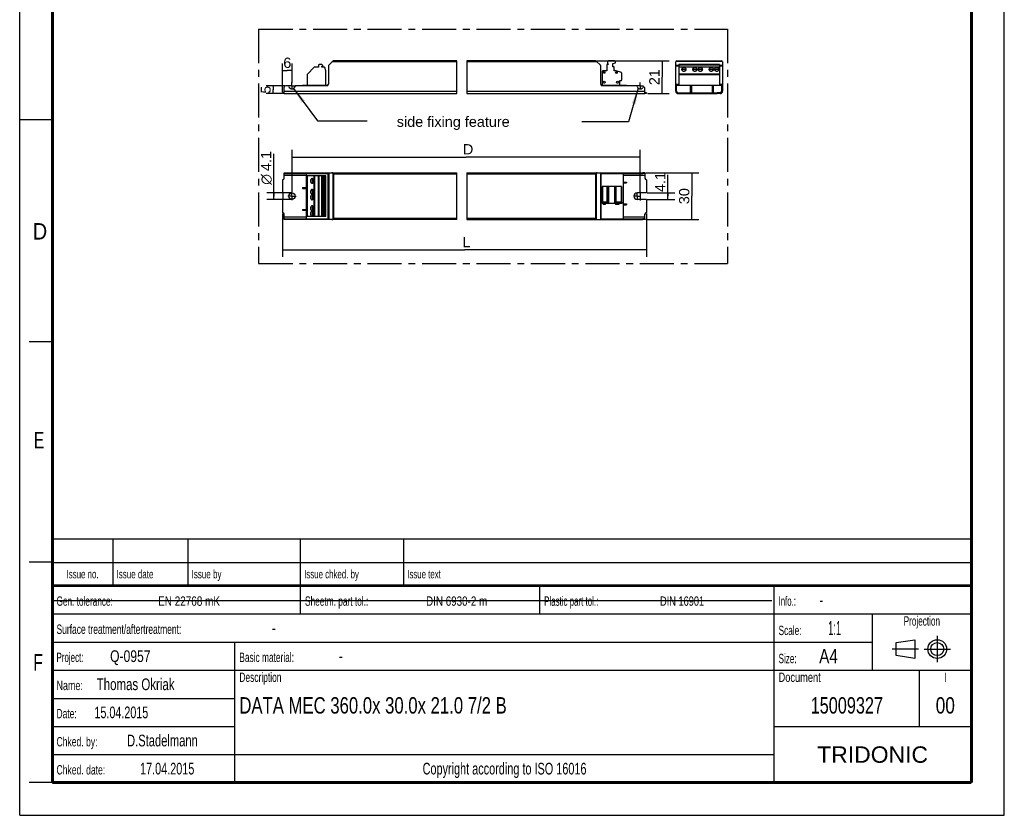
# Model space of a CAD drawing. Header units: millimetres. Extents: x 0 to 210, y 0 to 297.
# Tile 1 of 2: x 0 to 210, y 0 to 170. Entities that reach past the tile are written whole.
import ezdxf
from ezdxf.enums import TextEntityAlignment as Align

# ---------------------------------------------------------------- set-up
doc = ezdxf.new("R2010")
doc.units = ezdxf.units.MM
doc.header["$LTSCALE"] = 19.36
doc.linetypes.add('CENTER', pattern=[0.6, 0.375, -0.075, 0.075, -0.075])
doc.layers.get('0').update_dxf_attribs({"linetype": 'CONTINUOUS'})
for name, color, linetype in [('DEFAULT_1', 7, 'CENTER'), ('Z_AXIS', 7, 'CONTINUOUS'), ('Z_DIM_2D', 7, 'CONTINUOUS'), ('Z_NOTICE', 7, 'CONTINUOUS')]:
    doc.layers.add(name, color=color, linetype=linetype)
doc.styles.get("Standard").update_dxf_attribs({"font": 'txt', "width": 0.7})
doc.styles.add('TEXTSTYLE_2', font='txt', dxfattribs={"width": 0.75})
doc.styles.add('TEXTSTYLE_3', font='helveticaneueltw1g-ltcn.otf')
doc.styles.add('TEXTSTYLE_4', font='gdt', dxfattribs={"width": 0.7})
doc.styles.add('TEXTSTYLE_5', font='arial.ttf')
doc.dimstyles.new('DIMSTYLE_1', dxfattribs={"dimtxt": 2.2, "dimasz": 3.5, "dimexe": 1.5, "dimexo": 0, "dimgap": 0.55, "dimtad": 1, "dimdec": 1, "dimlfac": 3, "dimdsep": 46, "dimtxsty": 'TEXTSTYLE_3', "dimblk": '_FILLED', "dimblk1": '_FILLED', "dimblk2": '_FILLED', "dimcen": 0.09, "dimclrt": 5, "dimadec": 0, "dimazin": 0, "dimtp": 0.1, "dimtm": 0.1, "dimtfac": 1, "dimtdec": 1, "dimtofl": 0, "dimtmove": 0, "dimatfit": 3, "dimldrblk": '_FILLED', "dimfxl": 1, "dimtolj": 1, "dimarcsym": 0})
doc.dimstyles.new('DIMSTYLE_2', dxfattribs={"dimtxt": 2.2, "dimasz": 3.5, "dimexe": 1.5, "dimexo": 0, "dimgap": 0.55, "dimtad": 1, "dimdec": 1, "dimlfac": 3, "dimdsep": 46, "dimtxsty": 'TEXTSTYLE_3', "dimblk": '_FILLED', "dimblk1": '_FILLED', "dimblk2": '_FILLED', "dimcen": 0.09, "dimclrt": 5, "dimadec": 0, "dimazin": 0, "dimtp": 0.2, "dimtm": 0.2, "dimtfac": 1, "dimtdec": 1, "dimtofl": 0, "dimtmove": 0, "dimatfit": 3, "dimldrblk": '_FILLED', "dimfxl": 1, "dimtolj": 1, "dimarcsym": 0})
doc.dimstyles.new('DIMSTYLE_3', dxfattribs={"dimtxt": 2.2, "dimasz": 3.5, "dimexe": 1.5, "dimexo": 0, "dimgap": 0.55, "dimtad": 1, "dimdec": 1, "dimlfac": 3, "dimdsep": 46, "dimtxsty": 'TEXTSTYLE_3', "dimblk": '_FILLED', "dimblk1": '_FILLED', "dimblk2": '_FILLED', "dimcen": 0.09, "dimclrt": 5, "dimadec": 0, "dimazin": 0, "dimtp": 0.5, "dimtm": 0.5, "dimtfac": 1, "dimtdec": 1, "dimtofl": 0, "dimtmove": 0, "dimatfit": 3, "dimldrblk": '_FILLED', "dimfxl": 1, "dimtolj": 1, "dimarcsym": 0})
doc.dimstyles.new('DIMSTYLE_4', dxfattribs={"dimtxt": 2.1, "dimasz": 3.5, "dimexe": 1.5, "dimexo": 0, "dimgap": 0.525, "dimtad": 1, "dimdec": 1, "dimlfac": 3, "dimdsep": 46, "dimtxsty": 'TEXTSTYLE_3', "dimblk": '_FILLED', "dimblk1": '_FILLED', "dimblk2": '_FILLED', "dimcen": 0.09, "dimclrt": 5, "dimadec": 0, "dimazin": 0, "dimtp": 0.1, "dimtm": 0.1, "dimtfac": 1, "dimtdec": 1, "dimtofl": 0, "dimtmove": 0, "dimatfit": 3, "dimldrblk": '_FILLED', "dimfxl": 1, "dimtolj": 1, "dimarcsym": 0})
doc.dimstyles.get("Standard").update_dxf_attribs({"dimtxt": 3.5, "dimasz": 3.5, "dimexe": 1.5, "dimexo": 0, "dimtad": 1, "dimdec": 3, "dimdsep": 46, "dimtxsty": 'STANDARD', "dimblk": '_FILLED', "dimblk1": '_FILLED', "dimblk2": '_FILLED', "dimcen": 0.09, "dimclrt": 5, "dimadec": 0, "dimazin": 0, "dimtol": 1, "dimtp": 0.001, "dimtm": 0.001, "dimtfac": 1, "dimtdec": 3, "dimtofl": 0, "dimtmove": 0, "dimatfit": 3, "dimldrblk": '_FILLED', "dimfxl": 1, "dimtolj": 1, "dimarcsym": 0})

# ---------------------------------------------------------------- blocks, each defined once
blk = doc.blocks.new('SYMBOL_2_BL0', base_point=(192.31, 35.47))
at = {"color": 2, "linetype": 'CONTINUOUS'}
for p, q in [((186.91, 36.87), (190.91, 37.47)), ((186.91, 34.07), (186.91, 36.87)), ((190.91, 37.47), (190.91, 33.47)), ((190.91, 33.47), (186.91, 34.07))]:
    blk.add_line(p, q, dxfattribs=at)
for radius in [2, 1.4]:
    blk.add_circle((195.71, 35.47), radius, dxfattribs=at)
at = {"layer": 'DEFAULT_1', "color": 2, "linetype": 'CENTER'}
for p, q in [((195.71, 38.27), (195.71, 32.67)), ((191.71, 35.47), (186.11, 35.47)), ((192.91, 35.47), (198.5, 35.47))]:
    blk.add_line(p, q, dxfattribs=at)
blk = doc.blocks.new('*D0')
at = {"layer": 'Z_DIM_2D', "color": 2, "linetype": 'CONTINUOUS'}
for p, q in [((138.26, 132.11), (138.26, 136.68)), ((133.84, 132.79), (139.76, 132.79)), ((138.26, 132.79), (138.26, 132.11)), ((133.81, 131.43), (139.76, 131.43)), ((138.26, 131.43), (138.26, 132.11))]:
    blk.add_line(p, q, dxfattribs=at)
at = {"layer": 'Z_DIM_2D', "color": 5, "linetype": 'CONTINUOUS', "style": 'TEXTSTYLE_3'}
blk.add_text('4.1', height=2.2, rotation=90, dxfattribs=at).set_placement((137.71, 132.99))
blk = doc.blocks.new('_FILLED')
at = {"color": 0, "linetype": 'BYBLOCK'}
blk.add_solid([(0, 0), (-1, 0.125), (-1, -0.125)], dxfattribs=at)
blk = doc.blocks.new('_NONE')
blk = doc.blocks.new('*D1')
at = {"layer": 'Z_DIM_2D', "color": 2, "linetype": 'CONTINUOUS'}
for p, q in [((54.2, 132.11), (54.2, 141.17)), ((58.08, 132.79), (52.7, 132.79)), ((54.2, 132.79), (54.2, 132.11)), ((58.08, 131.43), (52.7, 131.43)), ((54.2, 131.43), (54.2, 132.11))]:
    blk.add_line(p, q, dxfattribs=at)
at = {"layer": 'Z_DIM_2D', "color": 5, "linetype": 'CONTINUOUS'}
for s, style, p in [('4.1', 'TEXTSTYLE_3', (53.65, 137.47)), ('n', 'TEXTSTYLE_4', (53.65, 134.54))]:
    blk.add_text(s, height=2.2, rotation=90, dxfattribs=dict(at, style=style)).set_placement(p)
blk = doc.blocks.new('*D2')
at = {"layer": 'Z_DIM_2D', "color": 2, "linetype": 'CONTINUOUS'}
for p, q in [((123.06, 161), (138.51, 161)), ((137.01, 161), (137.01, 157.5)), ((137.01, 154), (137.01, 157.5)), ((133.98, 154), (138.51, 154))]:
    blk.add_line(p, q, dxfattribs=at)
at = {"layer": 'Z_DIM_2D', "color": 5, "linetype": 'CONTINUOUS', "style": 'TEXTSTYLE_3'}
blk.add_text('21', height=2.2, rotation=90, dxfattribs=at).set_placement((136.46, 157.5), align=Align.CENTER)
blk = doc.blocks.new('*D3')
at = {"layer": 'Z_DIM_2D', "color": 2, "linetype": 'CONTINUOUS'}
for p, q in [((56.08, 154.27), (56.08, 160.42)), ((58.08, 156.32), (58.08, 160.42)), ((56.08, 158.92), (57.08, 158.92)), ((58.08, 158.92), (57.08, 158.92))]:
    blk.add_line(p, q, dxfattribs=at)
at = {"layer": 'Z_DIM_2D', "color": 5, "linetype": 'CONTINUOUS', "style": 'TEXTSTYLE_3'}
blk.add_text('6', height=2.2, dxfattribs=at).set_placement((57.08, 159.47), align=Align.CENTER)
blk = doc.blocks.new('*D4')
at = {"layer": 'Z_DIM_2D', "color": 2, "linetype": 'CONTINUOUS'}
for p, q in [((56.08, 128.38), (56.08, 121.22)), ((133.68, 128.38), (133.68, 121.22)), ((56.08, 121.22), (56.08, 119.17)), ((56.08, 120.67), (94.88, 120.67)), ((133.68, 120.67), (94.88, 120.67)), ((133.68, 121.22), (133.68, 119.17))]:
    blk.add_line(p, q, dxfattribs=at)
at = {"layer": 'Z_DIM_2D', "color": 5, "linetype": 'CONTINUOUS', "style": 'TEXTSTYLE_3'}
blk.add_text(' L', height=2.2, dxfattribs=at).set_placement((94.88, 121.22), align=Align.CENTER)
blk = doc.blocks.new('*D5')
at = {"layer": 'Z_DIM_2D', "color": 2, "linetype": 'CONTINUOUS'}
for p, q in [((133.52, 137.11), (144.87, 137.11)), ((143.37, 137.11), (143.37, 132.11)), ((143.37, 127.11), (143.37, 132.11)), ((133.51, 127.11), (144.87, 127.11))]:
    blk.add_line(p, q, dxfattribs=at)
at = {"layer": 'Z_DIM_2D', "color": 5, "linetype": 'CONTINUOUS', "style": 'TEXTSTYLE_3'}
blk.add_text('30', height=2.2, rotation=90, dxfattribs=at).set_placement((142.82, 132.11), align=Align.CENTER)
blk = doc.blocks.new('*D6')
at = {"layer": 'Z_DIM_2D', "color": 2, "linetype": 'CONTINUOUS'}
for p, q in [((58.08, 141.01), (58.08, 141.96)), ((58.08, 132.99), (58.08, 141.01)), ((132.35, 141.01), (132.35, 141.96)), ((132.35, 133.03), (132.35, 141.01)), ((58.08, 140.46), (95.21, 140.46)), ((132.35, 140.46), (95.21, 140.46))]:
    blk.add_line(p, q, dxfattribs=at)
at = {"layer": 'Z_DIM_2D', "color": 5, "linetype": 'CONTINUOUS', "style": 'TEXTSTYLE_3'}
blk.add_text(' D', height=2.2, dxfattribs=at).set_placement((95.21, 141.01), align=Align.CENTER)
blk = doc.blocks.new('*D7')
at = {"layer": 'Z_DIM_2D', "color": 2, "linetype": 'CONTINUOUS'}
for p, q in [((56.55, 155.67), (52.56, 155.67)), ((54.06, 155.67), (54.06, 154.83)), ((55.94, 154), (52.56, 154)), ((54.06, 154), (54.06, 154.83))]:
    blk.add_line(p, q, dxfattribs=at)
at = {"layer": 'Z_DIM_2D', "color": 5, "linetype": 'CONTINUOUS', "style": 'TEXTSTYLE_3'}
blk.add_text('5', height=2.1, rotation=90, dxfattribs=at).set_placement((53.53, 154.83), align=Align.CENTER)

msp = doc.modelspace()

# ---------------------------------------------------------------- linework, layer by layer
at = {"color": 2, "linetype": 'CONTINUOUS'}
for p, q in [((0, 0), (0, 297)), ((210, 0), (210, 297)), ((93.225, 154), (93.225, 161)), ((95.335, 161), (95.335, 154)), ((0, 148.5), (7, 148.5)), ((93.225, 127.108), (93.225, 137.108)), ((95.335, 137.108), (95.335, 127.108)), ((7, 101), (2, 101)), ((6.914, 48.96), (6.914, 58.96)), ((6.914, 58.96), (202.914, 58.96)), ((19.914, 48.96), (19.914, 58.96)), ((35.914, 48.96), (35.914, 58.96)), ((59.914, 48.96), (59.914, 58.96)), ((81.914, 48.96), (81.914, 58.96)), ((202.914, 48.96), (202.914, 58.96)), ((7, 54), (2, 54)), ((6.914, 53.96), (202.914, 53.96)), ((6.914, 6.96), (6.914, 48.96)), ((6.914, 48.96), (202.914, 48.96)), ((6.914, 48.96), (202.914, 48.96)), ((59.914, 42.96), (59.914, 48.96)), ((110.914, 42.96), (110.914, 48.96)), ((160.914, 6.96), (160.914, 48.96)), ((202.914, 6.96), (202.914, 48.96)), ((6.914, 42.96), (202.914, 42.96)), ((181.914, 30.96), (181.914, 42.96)), ((6.914, 36.96), (181.914, 36.96)), ((45.914, 6.96), (45.914, 36.96)), ((6.914, 30.96), (202.914, 30.96)), ((191.914, 18.96), (191.914, 30.96)), ((6.914, 24.96), (45.914, 24.96)), ((6.914, 18.96), (45.914, 18.96)), ((160.914, 18.96), (202.914, 18.96)), ((6.914, 12.96), (160.914, 12.96)), ((7, 7), (2, 7)), ((6.914, 6.96), (202.914, 6.96)), ((0, 0), (210, 0))]:
    msp.add_line(p, q, dxfattribs=at)
at = {"color": 7, "linetype": 'CONTINUOUS'}
for p, q in [((65.842, 159.903), (65.842, 156)), ((65.91, 160.068), (66.774, 160.932)), ((93.225, 161), (66.939, 161)), ((122.819, 161), (95.335, 161)), ((122.984, 160.932), (123.847, 160.068)), ((123.915, 156), (123.915, 159.903)), ((139.917, 154.533), (139.917, 160.767)), ((140.15, 161), (149.684, 161)), ((149.917, 160.767), (149.917, 154.533)), ((57.259, 155.667), (56.742, 155.667)), ((65.509, 155.667), (58.892, 155.667)), ((60.325, 155.7), (60.325, 155.667)), ((60.392, 155.767), (61.075, 155.767)), ((61.075, 155.817), (61.075, 155.667)), ((61.075, 155.817), (65.787, 155.817)), ((123.97, 155.817), (128.682, 155.817)), ((131.532, 155.667), (124.249, 155.667)), ((128.682, 155.817), (128.682, 155.667)), ((128.682, 155.767), (129.365, 155.767)), ((129.432, 155.667), (129.432, 155.7)), ((139.917, 155.667), (140.084, 155.667)), ((140.084, 154.533), (140.084, 155.817)), ((140.084, 155.817), (149.75, 155.817)), ((143.084, 154.167), (143.084, 155.767)), ((143.084, 155.767), (143.25, 155.767)), ((143.25, 155.767), (143.25, 154.167)), ((147.75, 155.767), (147.917, 155.767)), ((147.75, 154.167), (147.75, 155.767)), ((147.917, 155.767), (147.917, 154.167)), ((149.75, 154.533), (149.75, 155.817)), ((149.75, 155.667), (149.917, 155.667)), ((56.409, 154), (56.409, 155.333)), ((56.409, 154), (93.225, 154)), ((95.335, 154), (133.349, 154)), ((133.349, 154), (133.349, 155.089)), ((140.45, 154.167), (141.084, 154.167)), ((140.45, 154), (141.084, 154)), ((149.384, 154.167), (148.75, 154.167)), ((149.384, 154), (148.75, 154)), ((56.409, 135.942), (56.409, 137.108)), ((56.409, 137.108), (93.225, 137.108)), ((56.409, 136.942), (65.787, 136.942)), ((61.075, 136.942), (61.075, 127.275)), ((65.787, 127.275), (65.787, 136.942)), ((65.842, 137.108), (65.842, 127.108)), ((95.335, 137.108), (132.871, 137.108)), ((123.915, 137.108), (123.915, 127.108)), ((123.97, 136.942), (132.871, 136.942)), ((123.97, 136.942), (123.97, 127.275)), ((128.682, 136.942), (128.682, 127.275)), ((133.349, 136.942), (133.349, 135.942)), ((128.682, 135.108), (129.432, 135.108)), ((128.682, 134.942), (129.432, 134.942)), ((129.432, 135.108), (129.432, 134.942)), ((60.325, 133.942), (60.325, 133.775)), ((60.325, 133.942), (61.075, 133.942)), ((60.325, 133.775), (61.075, 133.775)), ((128.682, 130.442), (129.432, 130.442)), ((128.682, 130.275), (129.432, 130.275)), ((129.432, 130.442), (129.432, 130.275)), ((56.409, 127.108), (56.409, 128.275)), ((60.325, 129.275), (60.325, 129.108)), ((60.325, 129.275), (61.075, 129.275)), ((60.325, 129.108), (61.075, 129.108)), ((133.349, 127.275), (133.349, 128.275)), ((56.409, 127.275), (65.787, 127.275)), ((93.225, 127.108), (56.409, 127.108)), ((95.335, 127.108), (132.871, 127.108)), ((123.97, 127.275), (132.871, 127.275)), ((7.1, 45.829), (160.431, 45.819))]:
    msp.add_line(p, q, dxfattribs=at)
at = {"color": 9, "linetype": 'CONTINUOUS'}
for p, q in [((93.225, 160.767), (66.609, 160.767)), ((123.149, 160.767), (95.335, 160.767)), ((139.917, 160.068), (140.584, 160.068)), ((139.917, 159.903), (140.584, 159.903)), ((139.985, 160.932), (149.849, 160.932)), ((149.25, 160.068), (149.917, 160.068)), ((149.25, 159.903), (149.917, 159.903)), ((139.917, 156), (140.584, 156)), ((143.084, 155.7), (143.25, 155.7)), ((147.75, 155.7), (147.917, 155.7)), ((149.25, 156), (149.917, 156)), ((56.409, 154.533), (93.225, 154.533)), ((95.335, 154.533), (133.349, 154.533)), ((139.917, 155.333), (140.084, 155.333)), ((149.75, 155.333), (149.917, 155.333)), ((56.409, 136.575), (61.075, 136.575)), ((56.742, 137.108), (56.742, 136.942)), ((57.259, 136.942), (57.259, 137.108)), ((57.422, 136.942), (57.422, 137.108)), ((58.729, 137.108), (58.729, 136.942)), ((58.892, 137.108), (58.892, 136.942)), ((65.509, 137.108), (65.509, 136.942)), ((65.91, 137.108), (65.91, 127.108)), ((66.774, 137.04), (66.774, 127.177)), ((66.939, 136.875), (66.939, 127.342)), ((66.939, 136.875), (93.225, 136.875)), ((95.335, 136.875), (122.819, 136.875)), ((122.819, 136.875), (122.819, 127.342)), ((122.984, 137.04), (122.984, 127.177)), ((123.847, 137.108), (123.847, 127.108)), ((124.249, 136.942), (124.249, 137.108)), ((128.682, 136.575), (133.349, 136.575)), ((131.532, 136.942), (131.532, 137.108)), ((131.696, 136.942), (131.696, 137.108)), ((129.365, 135.108), (129.365, 134.942)), ((60.392, 133.942), (60.392, 133.775)), ((129.365, 130.442), (129.365, 130.275)), ((60.392, 129.275), (60.392, 129.108)), ((61.075, 127.642), (56.409, 127.642)), ((56.742, 127.275), (56.742, 127.108)), ((57.259, 127.108), (57.259, 127.275)), ((57.422, 127.108), (57.422, 127.275)), ((58.729, 127.275), (58.729, 127.108)), ((58.892, 127.275), (58.892, 127.108)), ((65.509, 127.275), (65.509, 127.108)), ((93.225, 127.342), (66.939, 127.342)), ((122.819, 127.342), (95.335, 127.342)), ((124.249, 127.108), (124.249, 127.275)), ((133.349, 127.642), (128.682, 127.642)), ((131.532, 127.108), (131.532, 127.275)), ((131.696, 127.108), (131.696, 127.275))]:
    msp.add_line(p, q, dxfattribs=at)
at = {"color": 7, "linetype": 'CONTINUOUS'}
for points, const_width in [([(7, 7), (7, 290)], 0.7), ([(203, 7), (203, 290)], 0.7), ([(7, 49), (203, 49)], 0.5), ([(7, 7), (203, 7)], 0.7)]:
    msp.add_lwpolyline(points, dxfattribs=dict(at, const_width=const_width))
for points in [[(66.774, 137.04), (66.753, 137.059), (66.729, 137.075), (66.702, 137.089), (66.673, 137.099), (66.642, 137.106), (66.609, 137.108)], [(66.825, 136.989), (66.798, 137.015), (66.774, 137.04)], [(66.939, 136.875), (66.91, 136.904), (66.881, 136.933), (66.825, 136.989)], [(122.933, 136.989), (122.877, 136.933), (122.848, 136.904), (122.819, 136.875)], [(122.984, 137.04), (122.959, 137.015), (122.933, 136.989)], [(123.149, 137.108), (123.116, 137.106), (123.085, 137.099), (123.055, 137.089), (123.029, 137.075), (123.005, 137.059), (122.984, 137.04)], [(66.609, 127.108), (66.642, 127.111), (66.673, 127.117), (66.702, 127.128), (66.729, 127.142), (66.753, 127.158), (66.774, 127.177)], [(66.825, 127.228), (66.799, 127.201), (66.774, 127.177)], [(66.939, 127.342), (66.91, 127.313), (66.881, 127.284), (66.825, 127.228)], [(122.819, 127.342), (122.848, 127.313), (122.877, 127.284), (122.933, 127.228)], [(122.933, 127.228), (122.959, 127.202), (122.984, 127.177)], [(122.984, 127.177), (123.005, 127.158), (123.029, 127.142), (123.055, 127.128), (123.085, 127.117), (123.116, 127.111), (123.149, 127.108)]]:
    msp.add_lwpolyline(points, dxfattribs=at)
for centre, radius, start, end in [((66.075, 159.903), 0.233, 135, 180), ((66.939, 160.767), 0.233, 90, 135), ((122.819, 160.767), 0.233, 45, 90), ((123.682, 159.903), 0.233, 0, 45), ((140.15, 160.767), 0.233, 90, 180), ((149.684, 160.767), 0.233, 0, 90), ((56.742, 155.333), 0.333, 90, 180), ((57.259, 155.5), 0.167, 11.53696, 90), ((58.075, 155.667), 0.667, 191.53696, 348.46304), ((58.892, 155.5), 0.167, 90, 168.46304), ((60.392, 155.7), 0.0667, 90, 180), ((65.509, 156), 0.333, 270, 360), ((124.249, 156), 0.333, 180, 270), ((129.365, 155.7), 0.0667, 0, 90), ((131.532, 155.5), 0.167, 11.53696, 90), ((132.349, 155.667), 0.667, 191.53696, 321.61591), ((140.45, 154.533), 0.533, 180, 270), ((140.45, 154.533), 0.367, 180, 270), ((149.384, 154.533), 0.533, 270, 360), ((149.384, 154.533), 0.367, 270, 360)]:
    msp.add_arc(centre, radius, start, end, dxfattribs=at)
at = {"layer": 'DEFAULT_1', "color": 5, "linetype": 'CENTER'}
for p, q in [((50.967, 167.757), (50.967, 117.744)), ((50.967, 167.757), (150.982, 167.757)), ((150.982, 167.757), (150.982, 117.744)), ((50.967, 117.744), (150.982, 117.744))]:
    msp.add_line(p, q, dxfattribs=at)
at = {"layer": 'Z_AXIS', "color": 7, "linetype": 'CONTINUOUS'}
for p, q in [((62.827, 159.601), (61.358, 158.132)), ((63.709, 159.65), (62.945, 159.65)), ((63.709, 160.05), (63.709, 159.65)), ((64.442, 160.183), (63.842, 160.183)), ((64.642, 159.983), (64.442, 160.183)), ((64.475, 159.65), (64.475, 159.85)), ((64.475, 159.85), (64.575, 159.85)), ((64.913, 159.65), (64.475, 159.65)), ((64.642, 159.917), (64.642, 159.983)), ((125.199, 160.1), (125.199, 158.85)), ((125.479, 160.233), (125.332, 160.233)), ((125.382, 160.817), (125.382, 160.593)), ((125.382, 160.593), (125.479, 160.233)), ((126.882, 160.983), (125.549, 160.983)), ((126.515, 160.45), (127.049, 160.593)), ((126.515, 159.733), (126.515, 160.45)), ((126.799, 159.733), (126.515, 159.733)), ((126.799, 158.85), (126.799, 159.733)), ((127.049, 160.593), (127.049, 160.817)), ((140.584, 160.183), (140.584, 155.817)), ((149.25, 160.183), (140.584, 160.183)), ((149.25, 159.65), (140.584, 159.65)), ((149.25, 160.183), (149.25, 155.817)), ((61.309, 158.014), (61.309, 155.817)), ((65.309, 158.883), (65.07, 159.54)), ((65.309, 155.817), (65.309, 158.883)), ((124.215, 158.717), (124.215, 155.817)), ((125.199, 158.85), (124.349, 158.85)), ((127.215, 158.85), (126.799, 158.85)), ((128.322, 158.501), (127.215, 158.85)), ((128.415, 156.917), (128.415, 158.374)), ((128.015, 156.783), (128.282, 156.783)), ((128.015, 155.817), (128.015, 156.783)), ((56.075, 154), (56.075, 154.167)), ((56.409, 154.167), (56.075, 154.167)), ((56.409, 154), (56.075, 154)), ((133.682, 154.167), (133.349, 154.167)), ((133.682, 154), (133.349, 154)), ((133.682, 154.167), (133.682, 154)), ((141.084, 154.167), (148.75, 154.167)), ((141.084, 154), (148.75, 154)), ((141.417, 154), (141.417, 154.167)), ((144.234, 154), (144.234, 154.167)), ((145.6, 154), (145.6, 154.167)), ((148.417, 154), (148.417, 154.167)), ((133.349, 137.108), (132.871, 137.108)), ((132.871, 136.942), (132.871, 137.108)), ((133.349, 136.942), (132.871, 136.942)), ((133.349, 137.108), (133.349, 136.942)), ((56.075, 135.608), (56.075, 132.792)), ((61.309, 127.775), (61.309, 136.442)), ((65.309, 136.442), (61.309, 136.442)), ((63.709, 127.775), (63.709, 136.442)), ((64.442, 127.775), (64.442, 136.442)), ((64.642, 127.775), (64.642, 136.442)), ((65.309, 127.775), (65.309, 136.442)), ((133.682, 135.608), (133.682, 132.792)), ((56.075, 132.792), (56.109, 132.792)), ((56.175, 131.492), (56.175, 132.725)), ((128.382, 134.192), (124.215, 134.192)), ((124.215, 130.525), (124.215, 134.192)), ((125.199, 134.192), (125.199, 130.525)), ((125.382, 134.192), (125.382, 130.525)), ((127.049, 134.192), (127.049, 130.525)), ((127.215, 130.525), (127.215, 134.192)), ((128.382, 134.192), (128.382, 130.858)), ((133.682, 132.792), (131.682, 132.792)), ((56.075, 131.425), (56.075, 128.608)), ((56.075, 131.425), (56.109, 131.425)), ((125.199, 130.858), (124.215, 130.858)), ((128.415, 130.525), (124.215, 130.525)), ((124.415, 130.525), (124.415, 130.358)), ((124.437, 130.358), (124.415, 130.358)), ((124.465, 130.525), (124.465, 130.358)), ((124.882, 130.358), (124.465, 130.358)), ((124.832, 130.525), (124.832, 130.358)), ((124.882, 130.525), (124.882, 130.358)), ((128.415, 130.858), (127.049, 130.858)), ((127.099, 130.525), (127.099, 130.358)), ((127.782, 130.358), (127.099, 130.358)), ((127.465, 130.525), (127.465, 130.358)), ((127.782, 130.525), (127.782, 130.358)), ((128.415, 130.858), (128.415, 130.525)), ((133.682, 131.425), (131.682, 131.425)), ((133.682, 131.425), (133.682, 128.608)), ((65.309, 127.775), (61.309, 127.775)), ((133.349, 127.275), (132.871, 127.275)), ((132.871, 127.108), (132.871, 127.275)), ((133.349, 127.108), (132.871, 127.108)), ((133.349, 127.275), (133.349, 127.108))]:
    msp.add_line(p, q, dxfattribs=at)
at = {"layer": 'Z_AXIS', "color": 9, "linetype": 'CONTINUOUS'}
for p, q in [((149.25, 160.05), (140.584, 160.05)), ((149.25, 159.601), (140.584, 159.601)), ((149.25, 158.132), (140.584, 158.132)), ((149.25, 158.014), (140.584, 158.014)), ((141.084, 154.167), (141.084, 154)), ((144.3, 154.167), (144.3, 154)), ((145.534, 154.167), (145.534, 154)), ((148.75, 154.167), (148.75, 154)), ((61.358, 127.775), (61.358, 136.442)), ((62.827, 127.775), (62.827, 136.442)), ((62.945, 127.775), (62.945, 136.442)), ((63.842, 127.775), (63.842, 136.442)), ((64.913, 127.775), (64.913, 136.442)), ((65.07, 127.775), (65.07, 136.442)), ((124.349, 130.525), (124.349, 134.192)), ((125.332, 134.192), (125.332, 130.525)), ((125.549, 134.192), (125.549, 130.525)), ((126.882, 134.192), (126.882, 130.525)), ((128.289, 134.192), (128.289, 130.858)), ((128.322, 130.525), (128.322, 130.858))]:
    msp.add_line(p, q, dxfattribs=at)
at = {"layer": 'Z_AXIS', "color": 9, "linetype": 'CENTER'}
for p, q in [((58.075, 155.667), (57.405, 155.667)), ((58.075, 155.667), (58.075, 156.337)), ((58.075, 155.667), (58.075, 154.996)), ((58.075, 155.667), (58.746, 155.667)), ((132.349, 155.667), (131.647, 155.667)), ((132.349, 155.667), (132.349, 156.369)), ((132.349, 155.667), (133.051, 155.667)), ((132.349, 155.667), (132.349, 154.965)), ((58.075, 132.108), (58.075, 132.991)), ((131.682, 132.108), (131.682, 132.891)), ((132.349, 133.039), (132.349, 131.178)), ((58.075, 132.108), (57.193, 132.108)), ((58.075, 132.108), (58.075, 131.226)), ((58.075, 132.108), (58.958, 132.108)), ((131.682, 132.108), (130.899, 132.108)), ((131.682, 132.108), (132.465, 132.108)), ((131.682, 132.108), (131.682, 131.325))]:
    msp.add_line(p, q, dxfattribs=at)
at = {"layer": 'Z_AXIS', "color": 7, "linetype": 'CONTINUOUS'}
for points in [[(142.167, 159.15), (142.164, 159.187), (142.156, 159.224), (142.143, 159.259), (142.124, 159.294), (142.1, 159.327), (142.072, 159.358), (142.039, 159.387), (142.002, 159.413), (141.961, 159.436), (141.917, 159.456), (141.871, 159.473), (141.822, 159.486), (141.771, 159.496), (141.719, 159.502), (141.667, 159.504), (141.615, 159.502), (141.563, 159.496), (141.513, 159.486), (141.464, 159.473), (141.417, 159.456), (141.373, 159.436), (141.333, 159.413), (141.296, 159.387), (141.263, 159.358), (141.234, 159.327), (141.21, 159.294), (141.192, 159.259), (141.178, 159.224), (141.17, 159.187), (141.167, 159.15)], [(141.167, 159.15), (141.17, 159.113), (141.178, 159.076), (141.192, 159.041), (141.21, 159.006), (141.234, 158.973), (141.263, 158.942), (141.296, 158.913), (141.333, 158.887), (141.373, 158.864), (141.417, 158.844), (141.464, 158.827), (141.513, 158.814), (141.563, 158.804), (141.615, 158.798), (141.667, 158.796), (141.719, 158.798), (141.771, 158.804), (141.822, 158.814), (141.871, 158.827), (141.917, 158.844), (141.961, 158.864), (142.002, 158.887), (142.039, 158.913), (142.072, 158.942), (142.1, 158.973), (142.124, 159.006), (142.143, 159.041), (142.156, 159.076), (142.164, 159.113), (142.167, 159.15)], [(142.1, 158.973), (142.09, 158.985), (142.058, 159.017), (142.021, 159.046), (141.979, 159.073), (141.933, 159.096), (141.884, 159.115), (141.832, 159.13), (141.778, 159.141), (141.723, 159.148), (141.667, 159.15), (141.611, 159.148), (141.556, 159.141), (141.502, 159.13), (141.45, 159.115), (141.401, 159.096), (141.355, 159.073), (141.314, 159.046), (141.276, 159.017), (141.244, 158.985), (141.235, 158.973)], [(144.5, 159.15), (144.498, 159.187), (144.49, 159.224), (144.476, 159.259), (144.457, 159.294), (144.433, 159.327), (144.405, 159.358), (144.372, 159.387), (144.335, 159.413), (144.294, 159.436), (144.25, 159.456), (144.204, 159.473), (144.155, 159.486), (144.104, 159.496), (144.053, 159.502), (144, 159.504), (143.948, 159.502), (143.897, 159.496), (143.846, 159.486), (143.797, 159.473), (143.75, 159.456), (143.707, 159.436), (143.666, 159.413), (143.629, 159.387), (143.596, 159.358), (143.567, 159.327), (143.544, 159.294), (143.525, 159.259), (143.511, 159.224), (143.503, 159.187), (143.5, 159.15)], [(143.5, 159.15), (143.503, 159.113), (143.511, 159.076), (143.525, 159.041), (143.544, 159.006), (143.567, 158.973), (143.596, 158.942), (143.629, 158.913), (143.666, 158.887), (143.707, 158.864), (143.75, 158.844), (143.797, 158.827), (143.846, 158.814), (143.897, 158.804), (143.948, 158.798), (144, 158.796), (144.053, 158.798), (144.104, 158.804), (144.155, 158.814), (144.204, 158.827), (144.25, 158.844), (144.294, 158.864), (144.335, 158.887), (144.372, 158.913), (144.405, 158.942), (144.433, 158.973), (144.457, 159.006), (144.476, 159.041), (144.49, 159.076), (144.498, 159.113), (144.5, 159.15)], [(144.433, 158.973), (144.424, 158.985), (144.391, 159.017), (144.354, 159.046), (144.312, 159.073), (144.266, 159.096), (144.217, 159.115), (144.166, 159.13), (144.112, 159.141), (144.056, 159.148), (144, 159.15), (143.945, 159.148), (143.889, 159.141), (143.835, 159.13), (143.784, 159.115), (143.734, 159.096), (143.689, 159.073), (143.647, 159.046), (143.61, 159.017), (143.577, 158.985), (143.568, 158.973)], [(145.667, 159.15), (145.664, 159.187), (145.656, 159.224), (145.643, 159.259), (145.624, 159.294), (145.6, 159.327), (145.572, 159.358), (145.539, 159.387), (145.502, 159.413), (145.461, 159.436), (145.417, 159.456), (145.371, 159.473), (145.322, 159.486), (145.271, 159.496), (145.219, 159.502), (145.167, 159.504), (145.115, 159.502), (145.063, 159.496), (145.013, 159.486), (144.964, 159.473), (144.917, 159.456), (144.873, 159.436), (144.833, 159.413), (144.796, 159.387), (144.763, 159.358), (144.734, 159.327), (144.71, 159.294), (144.692, 159.259), (144.678, 159.224), (144.67, 159.187), (144.667, 159.15)], [(144.667, 159.15), (144.67, 159.113), (144.678, 159.076), (144.692, 159.041), (144.71, 159.006), (144.734, 158.973), (144.763, 158.942), (144.796, 158.913), (144.833, 158.887), (144.873, 158.864), (144.917, 158.844), (144.964, 158.827), (145.013, 158.814), (145.063, 158.804), (145.115, 158.798), (145.167, 158.796), (145.219, 158.798), (145.271, 158.804), (145.322, 158.814), (145.371, 158.827), (145.417, 158.844), (145.461, 158.864), (145.502, 158.887), (145.539, 158.913), (145.572, 158.942), (145.6, 158.973), (145.624, 159.006), (145.643, 159.041), (145.656, 159.076), (145.664, 159.113), (145.667, 159.15)], [(145.6, 158.973), (145.59, 158.985), (145.558, 159.017), (145.521, 159.046), (145.479, 159.073), (145.433, 159.096), (145.384, 159.115), (145.332, 159.13), (145.278, 159.141), (145.223, 159.148), (145.167, 159.15), (145.111, 159.148), (145.056, 159.141), (145.002, 159.13), (144.95, 159.115), (144.901, 159.096), (144.855, 159.073), (144.814, 159.046), (144.776, 159.017), (144.744, 158.985), (144.735, 158.973)], [(148, 159.15), (147.998, 159.187), (147.99, 159.224), (147.976, 159.259), (147.957, 159.294), (147.933, 159.327), (147.905, 159.358), (147.872, 159.387), (147.835, 159.413), (147.794, 159.436), (147.75, 159.456), (147.704, 159.473), (147.655, 159.486), (147.604, 159.496), (147.553, 159.502), (147.5, 159.504), (147.448, 159.502), (147.397, 159.496), (147.346, 159.486), (147.297, 159.473), (147.25, 159.456), (147.207, 159.436), (147.166, 159.413), (147.129, 159.387), (147.096, 159.358), (147.067, 159.327), (147.044, 159.294), (147.025, 159.259), (147.011, 159.224), (147.003, 159.187), (147, 159.15)], [(147, 159.15), (147.003, 159.113), (147.011, 159.076), (147.025, 159.041), (147.044, 159.006), (147.067, 158.973), (147.096, 158.942), (147.129, 158.913), (147.166, 158.887), (147.207, 158.864), (147.25, 158.844), (147.297, 158.827), (147.346, 158.814), (147.397, 158.804), (147.448, 158.798), (147.5, 158.796), (147.553, 158.798), (147.604, 158.804), (147.655, 158.814), (147.704, 158.827), (147.75, 158.844), (147.794, 158.864), (147.835, 158.887), (147.872, 158.913), (147.905, 158.942), (147.933, 158.973), (147.957, 159.006), (147.976, 159.041), (147.99, 159.076), (147.998, 159.113), (148, 159.15)], [(147.933, 158.973), (147.924, 158.985), (147.891, 159.017), (147.854, 159.046), (147.812, 159.073), (147.766, 159.096), (147.717, 159.115), (147.666, 159.13), (147.612, 159.141), (147.556, 159.148), (147.5, 159.15), (147.445, 159.148), (147.389, 159.141), (147.335, 159.13), (147.284, 159.115), (147.234, 159.096), (147.189, 159.073), (147.147, 159.046), (147.11, 159.017), (147.077, 158.985), (147.068, 158.973)], [(149.167, 159.15), (149.164, 159.187), (149.156, 159.224), (149.143, 159.259), (149.124, 159.294), (149.1, 159.327), (149.072, 159.358), (149.039, 159.387), (149.002, 159.413), (148.961, 159.436), (148.917, 159.456), (148.871, 159.473), (148.822, 159.486), (148.771, 159.496), (148.719, 159.502), (148.667, 159.504), (148.615, 159.502), (148.563, 159.496), (148.513, 159.486), (148.464, 159.473), (148.417, 159.456), (148.373, 159.436), (148.333, 159.413), (148.296, 159.387), (148.263, 159.358), (148.234, 159.327), (148.21, 159.294), (148.192, 159.259), (148.178, 159.224), (148.17, 159.187), (148.167, 159.15)], [(148.167, 159.15), (148.17, 159.113), (148.178, 159.076), (148.192, 159.041), (148.21, 159.006), (148.234, 158.973), (148.263, 158.942), (148.296, 158.913), (148.333, 158.887), (148.373, 158.864), (148.417, 158.844), (148.464, 158.827), (148.513, 158.814), (148.563, 158.804), (148.615, 158.798), (148.667, 158.796), (148.719, 158.798), (148.771, 158.804), (148.822, 158.814), (148.871, 158.827), (148.917, 158.844), (148.961, 158.864), (149.002, 158.887), (149.039, 158.913), (149.072, 158.942), (149.1, 158.973), (149.124, 159.006), (149.143, 159.041), (149.156, 159.076), (149.164, 159.113), (149.167, 159.15)], [(149.1, 158.973), (149.09, 158.985), (149.058, 159.017), (149.021, 159.046), (148.979, 159.073), (148.933, 159.096), (148.884, 159.115), (148.832, 159.13), (148.778, 159.141), (148.723, 159.148), (148.667, 159.15), (148.611, 159.148), (148.556, 159.141), (148.502, 159.13), (148.45, 159.115), (148.401, 159.096), (148.355, 159.073), (148.314, 159.046), (148.276, 159.017), (148.244, 158.985), (148.235, 158.973)], [(62.375, 135.858), (62.338, 135.856), (62.302, 135.847), (62.266, 135.834), (62.232, 135.815), (62.199, 135.791), (62.168, 135.763), (62.139, 135.73), (62.113, 135.693), (62.089, 135.652), (62.069, 135.608), (62.052, 135.562), (62.039, 135.513), (62.03, 135.462), (62.024, 135.411), (62.022, 135.358), (62.024, 135.306), (62.03, 135.254), (62.039, 135.204), (62.052, 135.155), (62.069, 135.108), (62.089, 135.064), (62.113, 135.024), (62.139, 134.987), (62.168, 134.954), (62.199, 134.925), (62.232, 134.902), (62.266, 134.883), (62.302, 134.869), (62.338, 134.861), (62.375, 134.858)], [(62.375, 134.858), (62.413, 134.861), (62.449, 134.869), (62.485, 134.883), (62.519, 134.902), (62.552, 134.925), (62.583, 134.954), (62.612, 134.987), (62.638, 135.024), (62.661, 135.064), (62.682, 135.108), (62.698, 135.155), (62.712, 135.204), (62.721, 135.254), (62.727, 135.306), (62.729, 135.358), (62.727, 135.411), (62.721, 135.462), (62.712, 135.513), (62.698, 135.562), (62.682, 135.608), (62.661, 135.652), (62.638, 135.693), (62.612, 135.73), (62.583, 135.763), (62.552, 135.791), (62.519, 135.815), (62.485, 135.834), (62.449, 135.847), (62.413, 135.856), (62.375, 135.858)], [(62.553, 135.791), (62.541, 135.782), (62.509, 135.749), (62.479, 135.712), (62.453, 135.67), (62.43, 135.624), (62.41, 135.575), (62.395, 135.523), (62.384, 135.47), (62.378, 135.414), (62.375, 135.358), (62.378, 135.302), (62.384, 135.247), (62.395, 135.193), (62.41, 135.141), (62.43, 135.092), (62.453, 135.047), (62.479, 135.005), (62.509, 134.967), (62.541, 134.935), (62.553, 134.926)], [(62.375, 133.525), (62.338, 133.522), (62.302, 133.514), (62.266, 133.501), (62.232, 133.482), (62.199, 133.458), (62.168, 133.43), (62.139, 133.397), (62.113, 133.36), (62.089, 133.319), (62.069, 133.275), (62.052, 133.228), (62.039, 133.18), (62.03, 133.129), (62.024, 133.077), (62.022, 133.025), (62.024, 132.973), (62.03, 132.921), (62.039, 132.871), (62.052, 132.822), (62.069, 132.775), (62.089, 132.731), (62.113, 132.69), (62.139, 132.653), (62.168, 132.621), (62.199, 132.592), (62.232, 132.568), (62.266, 132.55), (62.302, 132.536), (62.338, 132.528), (62.375, 132.525)], [(62.375, 132.358), (62.338, 132.356), (62.302, 132.347), (62.266, 132.334), (62.232, 132.315), (62.199, 132.291), (62.168, 132.263), (62.139, 132.23), (62.113, 132.193), (62.089, 132.152), (62.069, 132.108), (62.052, 132.062), (62.039, 132.013), (62.03, 131.962), (62.024, 131.911), (62.022, 131.858), (62.024, 131.806), (62.03, 131.754), (62.039, 131.704), (62.052, 131.655), (62.069, 131.608), (62.089, 131.564), (62.113, 131.524), (62.139, 131.487), (62.168, 131.454), (62.199, 131.425), (62.232, 131.402), (62.266, 131.383), (62.302, 131.369), (62.338, 131.361), (62.375, 131.358)], [(62.375, 132.525), (62.413, 132.528), (62.449, 132.536), (62.485, 132.55), (62.519, 132.568), (62.552, 132.592), (62.583, 132.621), (62.612, 132.653), (62.638, 132.69), (62.661, 132.731), (62.682, 132.775), (62.698, 132.822), (62.712, 132.871), (62.721, 132.921), (62.727, 132.973), (62.729, 133.025), (62.727, 133.077), (62.721, 133.129), (62.712, 133.18), (62.698, 133.228), (62.682, 133.275), (62.661, 133.319), (62.638, 133.36), (62.612, 133.397), (62.583, 133.43), (62.552, 133.458), (62.519, 133.482), (62.485, 133.501), (62.449, 133.514), (62.413, 133.522), (62.375, 133.525)], [(62.553, 133.458), (62.541, 133.448), (62.509, 133.416), (62.479, 133.379), (62.453, 133.337), (62.43, 133.291), (62.41, 133.242), (62.395, 133.19), (62.384, 133.136), (62.378, 133.081), (62.375, 133.025), (62.378, 132.969), (62.384, 132.914), (62.395, 132.86), (62.41, 132.808), (62.43, 132.759), (62.453, 132.713), (62.479, 132.671), (62.509, 132.634), (62.541, 132.602), (62.553, 132.592)], [(62.375, 131.358), (62.413, 131.361), (62.449, 131.369), (62.485, 131.383), (62.519, 131.402), (62.552, 131.425), (62.583, 131.454), (62.612, 131.487), (62.638, 131.524), (62.661, 131.564), (62.682, 131.608), (62.698, 131.655), (62.712, 131.704), (62.721, 131.754), (62.727, 131.806), (62.729, 131.858), (62.727, 131.911), (62.721, 131.962), (62.712, 132.013), (62.698, 132.062), (62.682, 132.108), (62.661, 132.152), (62.638, 132.193), (62.612, 132.23), (62.583, 132.263), (62.552, 132.291), (62.519, 132.315), (62.485, 132.334), (62.449, 132.347), (62.413, 132.356), (62.375, 132.358)], [(62.553, 132.291), (62.541, 132.282), (62.509, 132.249), (62.479, 132.212), (62.453, 132.17), (62.43, 132.124), (62.41, 132.075), (62.395, 132.023), (62.384, 131.97), (62.378, 131.914), (62.375, 131.858), (62.378, 131.802), (62.384, 131.747), (62.395, 131.693), (62.41, 131.641), (62.43, 131.592), (62.453, 131.547), (62.479, 131.505), (62.509, 131.467), (62.541, 131.435), (62.553, 131.426)], [(62.375, 130.025), (62.338, 130.022), (62.302, 130.014), (62.266, 130.001), (62.232, 129.982), (62.199, 129.958), (62.168, 129.93), (62.139, 129.897), (62.113, 129.86), (62.089, 129.819), (62.069, 129.775), (62.052, 129.728), (62.039, 129.68), (62.03, 129.629), (62.024, 129.577), (62.022, 129.525), (62.024, 129.473), (62.03, 129.421), (62.039, 129.371), (62.052, 129.322), (62.069, 129.275), (62.089, 129.231), (62.113, 129.19), (62.139, 129.153), (62.168, 129.121), (62.199, 129.092), (62.232, 129.068), (62.266, 129.05), (62.302, 129.036), (62.338, 129.028), (62.375, 129.025)], [(62.375, 128.858), (62.338, 128.856), (62.302, 128.847), (62.266, 128.834), (62.232, 128.815), (62.199, 128.791), (62.168, 128.763), (62.139, 128.73), (62.113, 128.693), (62.089, 128.652), (62.069, 128.608), (62.052, 128.562), (62.039, 128.513), (62.03, 128.462), (62.024, 128.411), (62.022, 128.358), (62.024, 128.306), (62.03, 128.254), (62.039, 128.204), (62.052, 128.155), (62.069, 128.108), (62.089, 128.064), (62.113, 128.024), (62.139, 127.987), (62.168, 127.954), (62.199, 127.925), (62.232, 127.902), (62.266, 127.883), (62.302, 127.869), (62.338, 127.861), (62.375, 127.858)], [(62.375, 129.025), (62.413, 129.028), (62.449, 129.036), (62.485, 129.05), (62.519, 129.068), (62.552, 129.092), (62.583, 129.121), (62.612, 129.153), (62.638, 129.19), (62.661, 129.231), (62.682, 129.275), (62.698, 129.322), (62.712, 129.371), (62.721, 129.421), (62.727, 129.473), (62.729, 129.525), (62.727, 129.577), (62.721, 129.629), (62.712, 129.68), (62.698, 129.728), (62.682, 129.775), (62.661, 129.819), (62.638, 129.86), (62.612, 129.897), (62.583, 129.93), (62.552, 129.958), (62.519, 129.982), (62.485, 130.001), (62.449, 130.014), (62.413, 130.022), (62.375, 130.025)], [(62.553, 129.958), (62.541, 129.948), (62.509, 129.916), (62.479, 129.879), (62.453, 129.837), (62.43, 129.791), (62.41, 129.742), (62.395, 129.69), (62.384, 129.636), (62.378, 129.581), (62.375, 129.525), (62.378, 129.469), (62.384, 129.414), (62.395, 129.36), (62.41, 129.308), (62.43, 129.259), (62.453, 129.213), (62.479, 129.171), (62.509, 129.134), (62.541, 129.102), (62.553, 129.092)], [(62.375, 127.858), (62.413, 127.861), (62.449, 127.869), (62.485, 127.883), (62.519, 127.902), (62.552, 127.925), (62.583, 127.954), (62.612, 127.987), (62.638, 128.024), (62.661, 128.064), (62.682, 128.108), (62.698, 128.155), (62.712, 128.204), (62.721, 128.254), (62.727, 128.306), (62.729, 128.358), (62.727, 128.411), (62.721, 128.462), (62.712, 128.513), (62.698, 128.562), (62.682, 128.608), (62.661, 128.652), (62.638, 128.693), (62.612, 128.73), (62.583, 128.763), (62.552, 128.791), (62.519, 128.815), (62.485, 128.834), (62.449, 128.847), (62.413, 128.856), (62.375, 128.858)], [(62.553, 128.791), (62.541, 128.782), (62.509, 128.749), (62.479, 128.712), (62.453, 128.67), (62.43, 128.624), (62.41, 128.575), (62.395, 128.523), (62.384, 128.47), (62.378, 128.414), (62.375, 128.358), (62.378, 128.302), (62.384, 128.247), (62.395, 128.193), (62.41, 128.141), (62.43, 128.092), (62.453, 128.047), (62.479, 128.005), (62.509, 127.967), (62.541, 127.935), (62.553, 127.926)]]:
    msp.add_lwpolyline(points, dxfattribs=at)
for centre, radius in [((124.649, 158.517), 0.183), ((127.282, 158.483), 0.183), ((124.649, 156.417), 0.233), ((127.549, 156.417), 0.233), ((58.075, 132.108), 0.683)]:
    msp.add_circle(centre, radius, dxfattribs=at)
for centre, radius, start, end in [((62.945, 159.483), 0.167, 90, 135), ((63.842, 160.05), 0.133, 90, 180), ((64.575, 159.917), 0.0667, 270, 360), ((64.913, 159.483), 0.167, 20, 90), ((125.332, 160.1), 0.133, 90, 180), ((125.549, 160.817), 0.167, 90, 180), ((126.882, 160.817), 0.167, 0, 90), ((61.475, 158.014), 0.167, 135, 180), ((124.349, 158.717), 0.133, 90, 180), ((128.282, 158.374), 0.133, 0, 72.5), ((128.282, 156.917), 0.133, 270, 360), ((133.082, 155.089), 0.267, 0, 142.21684), ((56.075, 135.942), 0.333, 270, 360), ((133.682, 135.942), 0.333, 180, 270), ((56.109, 132.725), 0.0667, 0, 90), ((131.682, 132.108), 0.683, 90, 270), ((56.109, 131.492), 0.0667, 270, 360), ((56.075, 128.275), 0.333, 0, 90), ((133.682, 128.275), 0.333, 90, 180)]:
    msp.add_arc(centre, radius, start, end, dxfattribs=at)

# ---------------------------------------------------------------- block references
at = {"color": 2, "linetype": 'CONTINUOUS'}
msp.add_blockref('SYMBOL_2_BL0', (192.305, 35.47), dxfattribs=at)

# ---------------------------------------------------------------- texts
at = {"color": 5, "linetype": 'CONTINUOUS', "style": 'TEXTSTYLE_2'}
for s, width, p in [('D', 0.904762, (2.807, 122.857)), ('E', 0.714286, (3.002, 78.302)), ('F', 0.714286, (2.922, 30.897))]:
    msp.add_text(s, height=3.5, dxfattribs=dict(at, width=width)).set_placement(p)
at = {"layer": 'Z_NOTICE', "color": 5, "linetype": 'CONTINUOUS', "style": 'TEXTSTYLE_3'}
msp.add_text('side fixing feature                  ', height=2.2, dxfattribs=at).set_placement((119.875, 146.897), align=Align.RIGHT)
at = {"layer": 'Z_NOTICE', "color": 5, "linetype": 'CONTINUOUS', "style": 'TEXTSTYLE_2'}
for s, height, width, p in [('Issue date ', 1.8, 0.707792, (20.664, 50.56)), ('Issue by ', 1.8, 0.71164, (36.664, 50.56)), ('Issue chked. by', 1.8, 0.698413, (60.664, 50.56)), ('Issue text ', 1.8, 0.694805, (82.664, 50.56)), ('Gen. tolerance:', 2, 0.657143, (7.851, 44.71)), ('EN 22768 mK', 2, 0.792208, (29.53, 44.71)), ('Sheetm. part tol.:', 2, 0.662698, (60.851, 44.71)), ('DIN 6930-2 m', 2, 0.78373, (86.672, 44.71)), ('Plastic part tol.:', 2, 0.632275, (111.851, 44.71)), ('DIN 16901', 2, 0.73545, (136.577, 44.71)), ('Info.: ', 2, 0.622449, (161.851, 44.71)), ('-', 2.5, 0.714286, (170.565, 44.71)), ('Surface treatment/aftertreatment: ', 2, 0.67577, (7.851, 38.71)), ('Scale:  ', 2, 0.660714, (161.851, 38.46)), ('1:1', 3, 0.5, (172.422, 38.46)), ('-', 2.5, 0.714286, (53.803, 38.71)), ('Project: ', 2, 0.634921, (7.851, 32.71)), ('Q-0957', 2.5, 0.77381, (19.28, 32.71)), ('Basic material: ', 2, 0.66369, (46.851, 32.71)), ('-', 2.5, 0.714286, (68.089, 32.71)), ('Size: ', 2, 0.646825, (161.851, 32.46)), (' A4', 3, 0.809524, (169.613, 32.46)), ('Thomas Okriak', 2.5, 0.732601, (16.422, 26.71)), ('Description', 2, 0.670996, (46.851, 28.46)), ('Document', 2, 0.738095, (161.851, 28.46)), ('Name: ', 2, 0.714286, (7.851, 26.71)), ('15.04.2015', 2.5, 0.685714, (15.946, 20.71)), ('Date: ', 2, 0.674603, (7.851, 20.71)), ('Chked. by: ', 2, 0.683983, (7.851, 14.71)), ('D.Stadelmann', 2.5, 0.712302, (22.899, 14.71)), ('Chked. date: ', 2, 0.684982, (7.851, 8.71)), ('17.04.2015', 2.5, 0.692857, (25.661, 8.71))]:
    msp.add_text(s, height=height, dxfattribs=dict(at, width=width)).set_placement(p)
for s, height, width, p in [('Issue no.', 1.8, 0.698413, (13.414, 50.56)), ('Projection', 2, 0.652381, (192.414, 40.46)), ('I', 2, 0.642857, (197.414, 28.46)), ('Copyright according to ISO 16016', 2.5, 0.694196, (103.414, 8.71))]:
    msp.add_text(s, height=height, dxfattribs=dict(at, width=width)).set_placement(p, align=Align.CENTER)
at = {"layer": 'Z_NOTICE', "color": 7, "linetype": 'CONTINUOUS', "style": 'TEXTSTYLE_2', "width": 0.761161}
msp.add_text('DATA MEC 360.0x 30.0x 21.0 7/2 B', height=3.5, dxfattribs=at).set_placement((46.851, 21.71))
at = {"layer": 'Z_NOTICE', "color": 7, "linetype": 'CONTINUOUS', "style": 'TEXTSTYLE_2'}
for s, width, p in [('15009327', 0.741071, (176.414, 21.71)), ('00', 0.785714, (197.414, 21.71))]:
    msp.add_text(s, height=3.5, dxfattribs=dict(at, width=width)).set_placement(p, align=Align.CENTER)
at = {"layer": 'Z_NOTICE', "color": 5, "linetype": 'CONTINUOUS', "style": 'TEXTSTYLE_5'}
msp.add_text('TRIDONIC', height=3.5, dxfattribs=at).set_placement((181.914, 11.21), align=Align.CENTER)

# ---------------------------------------------------------------- dimensions: what is measured, and where the dimension line sits
at = {"layer": 'Z_DIM_2D', "color": 2, "linetype": 'CONTINUOUS'}
for base, p1, p2, angle, dimstyle, picture, middle in [((56.075, 158.917), (58.075, 156.316), (56.075, 154.271), 180, 'DIMSTYLE_1', '*D3', (57.075, 158.917)), ((137.013, 154), (123.063, 161), (133.976, 154), 270, 'DIMSTYLE_2', '*D2', (137.013, 157.5)), ((54.057, 155.667), (55.941, 154), (56.549, 155.667), 90, 'DIMSTYLE_4', '*D7', (54.057, 154.833)), ((143.369, 137.108), (133.506, 127.108), (133.515, 137.108), 90, 'DIMSTYLE_2', '*D5', (143.369, 132.108)), ((138.26, 132.792), (133.811, 131.425), (133.841, 132.792), 90, 'DIMSTYLE_1', '*D0', (138.26, 134.832))]:
    dim = msp.add_linear_dim(base=base, p1=p1, p2=p2, angle=angle, dimstyle=dimstyle, override={"dimblk1": 'NONE', "dimblk2": 'NONE', "dimsah": 1}, dxfattribs=at)
    dim.commit()
    dim.dimension.update_dxf_attribs({"geometry": picture, "text_midpoint": middle, "dimtype": 160})
for base, p1, p2, text, picture, middle in [((132.349, 140.464), (58.075, 132.991), (132.349, 133.034), ' D', '*D6', (95.212, 140.464)), ((133.682, 120.671), (56.075, 128.384), (133.682, 128.381), ' L', '*D4', (94.879, 120.671))]:
    dim = msp.add_linear_dim(base=base, p1=p1, p2=p2, text=text, dimstyle='DIMSTYLE_3', override={"dimblk1": 'NONE', "dimblk2": 'NONE', "dimsah": 1}, dxfattribs=at)
    dim.commit()
    dim.dimension.update_dxf_attribs({"geometry": picture, "text_midpoint": middle, "dimtype": 160})
dim = msp.add_linear_dim(base=(54.195, 131.425), p1=(58.075, 132.792), p2=(58.075, 131.425), angle=270, text='%%c<>', dimstyle='DIMSTYLE_1', override={"dimblk1": 'NONE', "dimblk2": 'NONE', "dimsah": 1}, dxfattribs=at)
dim.commit()
dim.dimension.update_dxf_attribs({"geometry": '*D1', "text_midpoint": (54.195, 137.854), "dimtype": 160})

# ---------------------------------------------------------------- leaders
at = {"layer": 'Z_NOTICE', "color": 2, "linetype": 'CONTINUOUS'}
for points in [[(58.419, 155.095), (63.51, 148.149), (74.122, 148.149)], [(131.916, 155.16), (129.844, 147.997), (119.875, 147.997)]]:
    msp.add_leader(points, dimstyle='STANDARD', override={"dimtad": 0}, dxfattribs=at)

doc.saveas('drawing.dxf')
